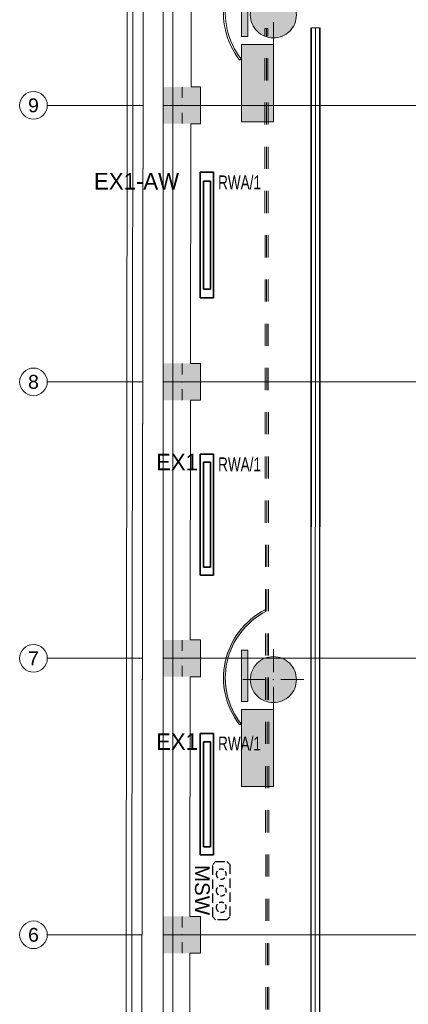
# Model space of a CAD drawing. Header units: millimetres. Extents: x -70539 to 23478, y -51814 to 44720.
# Tile 231 of 256: x -39699 to -35486, y 20026 to 30710. Entities that reach past the tile are written whole.
import ezdxf
from ezdxf.enums import TextEntityAlignment as Align

# ---------------------------------------------------------------- set-up
doc = ezdxf.new("R2010")
doc.units = ezdxf.units.MM
doc.set_wipeout_variables(frame=1)
for name, pattern in [('A.01 RZUT PARTERU$0$Przerywana', [48, 24, -24]), ('A.01 RZUT PARTERU$0$Wipeout_Contour', [100, 0, -100]), ('DASHED', [19.05, 12.7, -6.35])]:
    doc.linetypes.add(name, pattern=pattern)
for name, color, linetype, lineweight in [('_E_wyrownawcza 2', 10, 'DASHED', 25), ('A.01 RZUT PARTERU$0$410-K Osie główne_Nr_pióra__1', 7, 'Continuous', 20), ('XREF', 8, 'Continuous', 9)]:
    doc.layers.add(name, color=color, linetype=linetype, lineweight=lineweight)
for name, color, linetype, lineweight, true_color in [('A.01 RZUT PARTERU$0$00 - odbojniki_Nr_pióra__95', 7, 'Continuous', 20, 0x7c7c7c), ('A.01 RZUT PARTERU$0$00 - SUFIT Z BLACHY_Nr_pióra__95', 7, 'Continuous', 13, 0x7c7c7c), ('A.01 RZUT PARTERU$0$01 - myjnia_Nr_pióra__95', 7, 'Continuous', 20, 0x7c7c7c), ('A.01 RZUT PARTERU$0$280-A Dachy Powłoki_Nr_pióra__95', 7, 'Continuous', 20, 0x7c7c7c), ('A.01 RZUT PARTERU$0$410-K Osie główne_Nr_pióra__95', 7, 'Continuous', 20, 0x7c7c7c), ('A.01 RZUT PARTERU$0$420-K Ściany_Nr_pióra__95', 7, 'Continuous', 20, 0x7c7c7c), ('A.01 RZUT PARTERU$0$440-K Słupy_Nr_pióra__95', 7, 'Continuous', 20, 0x7c7c7c), ('A.01 RZUT PARTERU$0$460 - Stropy_Nr_pióra__95', 7, 'Continuous', 13, 0x7c7c7c)]:
    doc.layers.add(name, color=color, linetype=linetype, lineweight=lineweight, true_color=true_color)
doc.layers.add('A.01 RZUT PARTERU$0$420-K Ściany', color=7, linetype='Continuous')
doc.layers.add('e_adresy', color=10, linetype='Continuous')
doc.layers.add('DLX_LUM', color=1, linetype='Continuous', true_color=0xff0000)
doc.layers.add('DLX_LUMKEY_IDX', color=1, linetype='Continuous', true_color=0xff0000)
doc.styles.add('A.01 RZUT PARTERU$0$STYL_AUTOMATYCZNY_2', font='arial.ttf')
doc.styles.add('Arial', font='arial.ttf', dxfattribs={"height": 14.752994})
doc.styles.get("Standard").update_dxf_attribs({"font": 'arial.ttf'})
doc.styles.add('TableTextStyle', font='txt')

# ---------------------------------------------------------------- blocks, each defined once
blk = doc.blocks.new('A.01 RZUT PARTERU')
at = {"layer": 'A.01 RZUT PARTERU$0$01 - myjnia_Nr_pióra__95', "linetype": 'Continuous', "lineweight": 5}
for points in [[(123.5, 2508.5), (123.5, 2564), (116.5, 2564), (116.5, 2508.5)], [(176.2, 2532, 0.414214), (151.2, 2557, 0.414214), (126.2, 2532, 0.414214), (151.2, 2507, 0.414214)], [(151.5, 2415.9), (151.5, 2499.7), (116.5, 2499.7), (116.5, 2415.9)], [(142, 1886.3, 0.46914), (114.6, 1761.5), (116.2, 1762.8, -0.46914), (143, 1884.5)], [(123.5, 1787.1), (123.5, 1842.7), (116.5, 1842.7), (116.5, 1787.1)], [(176.2, 1810.7, 0.414214), (151.2, 1835.7, 0.414214), (126.2, 1810.7, 0.414214), (151.2, 1785.7, 0.414214)], [(151.5, 1694.6), (151.5, 1778.4), (116.5, 1778.4), (116.5, 1694.6)]]:
    blk.add_hatch(color=8, dxfattribs=at).paths.add_polyline_path(points)
at = {"layer": 'A.01 RZUT PARTERU$0$440-K Słupy_Nr_pióra__95', "linetype": 'Continuous', "lineweight": 5}
for points in [[(32.2, 2453.8), (32.2, 2413.8), (61.8, 2413.8), (61.9, 2453.8)], [(61.8, 2413.8), (72.2, 2413.8), (72.2, 2453.8), (61.9, 2453.8)], [(32.2, 2153.8), (32.2, 2113.8), (61.4, 2113.8), (61.5, 2153.8)], [(61.4, 2113.8), (72.2, 2113.8), (72.2, 2153.8), (61.5, 2153.8)], [(32.2, 1853.8), (32.2, 1813.8), (61.1, 1813.8), (61.1, 1853.8)], [(61.1, 1813.8), (72.2, 1813.8), (72.2, 1853.8), (61.1, 1853.8)], [(32.2, 1553.8), (32.2, 1513.8), (60.7, 1513.8), (60.7, 1553.8)], [(60.7, 1513.8), (72.2, 1513.8), (72.2, 1553.8), (60.7, 1553.8)]]:
    blk.add_hatch(color=8, dxfattribs=at).paths.add_polyline_path(points)
at = {"color": 8, "lineweight": 5}
for p, q in [((192.4, 2518), (192, 183)), ((192.4, 2518), (192, 183)), ((201.3, 2518), (192.4, 2518)), ((201.3, 2518), (192.4, 2518)), ((200.9, 183), (201.3, 2518)), ((200.9, 183), (201.3, 2518))]:
    blk.add_line(p, q, dxfattribs=at)
at = {"layer": 'A.01 RZUT PARTERU$0$00 - odbojniki_Nr_pióra__95', "color": 8, "linetype": 'Continuous', "lineweight": 5}
for p, q in [((191.9, 2518), (191.5, 183)), ((191.9, 2518), (191.5, 183)), ((192.4, 2518), (192, 183)), ((192.4, 2518), (192, 183)), ((201.3, 2518), (192.4, 2518)), ((201.3, 2518), (192.4, 2518)), ((196.8, 2518), (196.4, 183)), ((196.8, 2518), (196.4, 183)), ((200.9, 183), (201.3, 2518)), ((200.9, 183), (201.3, 2518)), ((201.4, 183), (201.8, 2518)), ((201.4, 183), (201.8, 2518))]:
    blk.add_line(p, q, dxfattribs=at)
at = {"layer": 'A.01 RZUT PARTERU$0$00 - SUFIT Z BLACHY_Nr_pióra__95', "color": 8, "linetype": 'A.01 RZUT PARTERU$0$Przerywana', "lineweight": 5}
for p, q in [((145.3, 2517.2), (141.9, 2517.2)), ((144.5, 60.9), (141.9, 2517.2)), ((146.2, 60.9), (143.6, 2517.2)), ((147.9, 60.9), (145.3, 2517.2))]:
    blk.add_line(p, q, dxfattribs=at)
at = {"layer": 'A.01 RZUT PARTERU$0$01 - myjnia_Nr_pióra__95', "color": 8, "linetype": 'Continuous', "lineweight": 5}
for p, q in [((151.2, 2524), (151.2, 2499)), ((151.2, 1818.7), (151.2, 1843.7)), ((143.2, 1810.7), (118.2, 1810.7)), ((159.2, 1810.7), (184.2, 1810.7)), ((151.2, 1802.7), (151.2, 1777.7))]:
    blk.add_line(p, q, dxfattribs=at)
at = {"layer": 'A.01 RZUT PARTERU$0$01 - myjnia_Nr_pióra__95', "color": 8, "linetype": 'Continuous', "lineweight": 5, "flags": 128}
for points in [[(116.5, 2564), (116.5, 2508.5)], [(123.5, 2508.5), (123.5, 2564)], [(116.5, 2508.5), (123.5, 2508.5)], [(151.5, 2499.7), (116.5, 2499.7)], [(116.5, 2499.7), (116.5, 2415.9)], [(151.5, 2415.9), (151.5, 2499.7)], [(114.6, 2482.9), (116.2, 2484.1)], [(116.5, 2415.9), (151.5, 2415.9)], [(143, 1884.5), (142, 1886.3)], [(123.5, 1842.7), (116.5, 1842.7)], [(116.5, 1842.7), (116.5, 1787.1)], [(123.5, 1787.1), (123.5, 1842.7)], [(116.5, 1787.1), (123.5, 1787.1)], [(151.5, 1778.4), (116.5, 1778.4)], [(116.5, 1778.4), (116.5, 1694.6)], [(151.5, 1694.6), (151.5, 1778.4)], [(114.6, 1761.5), (116.2, 1762.8)], [(116.5, 1694.6), (151.5, 1694.6)]]:
    blk.add_lwpolyline(points, dxfattribs=at)
for points in [[(176.2, 2532, -0.414214), (151.2, 2507, -0.414214), (126.2, 2532, -0.414214), (151.2, 2557, -0.414214)], [(176.2, 1810.7, -0.414214), (151.2, 1785.7, -0.414214), (126.2, 1810.7, -0.414214), (151.2, 1835.7, -0.414214)]]:
    blk.add_lwpolyline(points, format="xyb", close=True, dxfattribs=at)
at = {"layer": 'A.01 RZUT PARTERU$0$01 - myjnia_Nr_pióra__95', "color": 8, "linetype": 'Continuous', "lineweight": 5}
for centre, radius in [((180.2, 2533.9), 83.1), ((180.2, 2533.9), 81.1), ((180.2, 1812.5), 83.1), ((180.2, 1812.5), 81.1)]:
    blk.add_arc(centre, radius, 117.3217, 217.8544, dxfattribs=at)
blk.add_point((151.2, 1810.7), dxfattribs=at)
at = {"layer": 'A.01 RZUT PARTERU$0$280-A Dachy Powłoki_Nr_pióra__95', "color": 8, "linetype": 'Continuous', "lineweight": 5, "flags": 128}
for points in [[(-10.2, 59.9), (-6.5, 3006.8)], [(13.5, 3006.8), (13.5, 59.9)], [(14.5, 59.9), (14.5, 3006.8)], [(31.5, 59.9), (31.5, 3006.8)]]:
    blk.add_lwpolyline(points, dxfattribs=at)
at = {"layer": 'A.01 RZUT PARTERU$0$410-K Osie główne_Nr_pióra__95', "color": 8, "linetype": 'Continuous', "lineweight": 5}
for p, q in [((6.1, 2433.8), (-93.9, 2433.8)), ((6.1, 2433.8), (1039.9, 2433.8)), ((6.1, 2133.8), (-93.9, 2133.8)), ((6.1, 2133.8), (617.3, 2133.8)), ((6.1, 1833.8), (-93.9, 1833.8)), ((6.1, 1833.8), (617.3, 1833.8)), ((6.1, 1533.8), (-93.9, 1533.8)), ((6.1, 1533.8), (617.3, 1533.8))]:
    blk.add_line(p, q, dxfattribs=at)
for centre in [(-108.9, 2433.8), (-108.9, 2133.8), (-108.9, 1833.8), (-108.9, 1533.8)]:
    blk.add_circle(centre, 15, dxfattribs=at)
for p in [(6.1, 2433.8), (6.1, 2433.8), (6.1, 2133.8), (6.1, 2133.8), (6.1, 1833.8), (6.1, 1833.8), (6.1, 1533.8), (6.1, 1533.8)]:
    blk.add_point(p, dxfattribs=at)
at = {"layer": 'A.01 RZUT PARTERU$0$420-K Ściany_Nr_pióra__95', "color": 8, "linetype": 'Continuous', "lineweight": 5, "flags": 128}
blk.add_lwpolyline([(-0.4, 3069.7), (-4.2, -3.1)], dxfattribs=at)
at = {"layer": 'A.01 RZUT PARTERU$0$440-K Słupy_Nr_pióra__95', "color": 8, "linetype": 'Continuous', "lineweight": 5}
for p, q in [((52.2, 2441.8), (52.2, 2461.8)), ((44.2, 2433.8), (24.2, 2433.8)), ((52.2, 2425.8), (52.2, 2405.8)), ((60.2, 2433.8), (80.2, 2433.8)), ((52.2, 2141.8), (52.2, 2161.8)), ((44.2, 2133.8), (24.2, 2133.8)), ((60.2, 2133.8), (80.2, 2133.8)), ((52.2, 2125.8), (52.2, 2105.8)), ((52.2, 1841.8), (52.2, 1861.8)), ((44.2, 1833.8), (24.2, 1833.8)), ((60.2, 1833.8), (80.2, 1833.8)), ((52.2, 1825.8), (52.2, 1805.8)), ((52.2, 1541.8), (52.2, 1561.8)), ((44.2, 1533.8), (24.2, 1533.8)), ((60.2, 1533.8), (80.2, 1533.8)), ((52.2, 1525.8), (52.2, 1505.8))]:
    blk.add_line(p, q, dxfattribs=at)
at = {"layer": 'A.01 RZUT PARTERU$0$440-K Słupy_Nr_pióra__95', "color": 8, "linetype": 'Continuous', "lineweight": 5, "flags": 128}
for points in [[(61.8, 2413.8), (72.2, 2413.8), (72.2, 2453.8), (61.9, 2453.8)], [(61.4, 2113.8), (72.2, 2113.8), (72.2, 2153.8), (61.5, 2153.8)], [(61.1, 1813.8), (72.2, 1813.8), (72.2, 1853.8), (61.1, 1853.8)], [(60.7, 1513.8), (72.2, 1513.8), (72.2, 1553.8), (60.7, 1553.8)]]:
    blk.add_lwpolyline(points, dxfattribs=at)
at = {"layer": 'A.01 RZUT PARTERU$0$440-K Słupy_Nr_pióra__95', "color": 8, "linetype": 'Continuous', "lineweight": 5}
for p in [(52.2, 2433.8), (52.2, 2133.8), (52.2, 1833.8), (52.2, 1533.8)]:
    blk.add_point(p, dxfattribs=at)
at = {"layer": 'A.01 RZUT PARTERU$0$410-K Osie główne_Nr_pióra__1', "color": 8, "lineweight": 5, "style": 'A.01 RZUT PARTERU$0$STYL_AUTOMATYCZNY_2'}
for s, p in [('9', (-108.9, 2441.3)), ('8', (-108.9, 2141.3)), ('7', (-108.9, 1841.3)), ('6', (-108.9, 1541.3))]:
    blk.add_text(s, height=15, dxfattribs=at).set_placement(p, align=Align.TOP_CENTER)
at = {"color": 8, "linetype": 'A.01 RZUT PARTERU$0$Wipeout_Contour', "lineweight": 5, "ltscale": 6138.335975}
blk.add_wipeout([(6.8, 9.9), (8.8, 9.9), (12.6, 3056.7), (10.6, 3056.7)], dxfattribs=at).dxf.layer = 'A.01 RZUT PARTERU$0$420-K Ściany'
at = {"color": 8, "linetype": 'A.01 RZUT PARTERU$0$Wipeout_Contour', "lineweight": 5, "ltscale": 6142.025808}
blk.add_wipeout([(8.8, 19.9), (18.8, 19.9), (22.6, 3046.7), (12.6, 3046.7)], dxfattribs=at).dxf.layer = 'A.01 RZUT PARTERU$0$420-K Ściany'
at = {"layer": 'A.01 RZUT PARTERU$0$420-K Ściany_Nr_pióra__95', "color": 8, "linetype": 'Continuous', "lineweight": 5, "flags": 128}
blk.add_lwpolyline([(10.6, 3058.7), (6.8, 9.9)], dxfattribs=at)
at = {"color": 8, "linetype": 'A.01 RZUT PARTERU$0$Wipeout_Contour', "lineweight": 5, "ltscale": 6148.220068}
blk.add_wipeout([(18.8, 19.9), (18.8, 19.9), (22.6, 3046.7), (22.6, 3046.7)], dxfattribs=at).dxf.layer = 'A.01 RZUT PARTERU$0$420-K Ściany'
at = {"color": 8, "linetype": 'A.01 RZUT PARTERU$0$Wipeout_Contour', "lineweight": 5, "ltscale": 61418.732381}
blk.add_wipeout([(22.6, 3006.7), (18.9, 59.9), (58.9, 59.9), (59.2, 313.8), (32.2, 313.8), (32.2, 353.8), (59.2, 353.8), (59.6, 613.8), (32.2, 613.8), (32.2, 653.8), (59.6, 653.8), (59.9, 913.8), (32.2, 913.8), (32.2, 953.8), (60, 953.8), (60.3, 1210.8), (32.2, 1210.8), (32.2, 1250.8), (60.4, 1250.8), (60.7, 1513.8), (32.2, 1513.8), (32.2, 1553.8), (60.7, 1553.8), (61.1, 1813.8), (32.2, 1813.8), (32.2, 1853.8), (61.1, 1853.8), (61.4, 2113.8), (32.2, 2113.8), (32.2, 2153.8), (61.5, 2153.8), (61.8, 2413.8), (32.2, 2413.8), (32.2, 2453.8), (61.9, 2453.8), (62.2, 2716.8), (31.2, 2716.8), (31.2, 2756.8), (62.3, 2756.8), (62.6, 3006.7)], dxfattribs=at).dxf.layer = 'A.01 RZUT PARTERU$0$420-K Ściany'
at = {"layer": 'A.01 RZUT PARTERU$0$280-A Dachy Powłoki_Nr_pióra__95', "color": 8, "linetype": 'Continuous', "lineweight": 5, "flags": 128}
blk.add_lwpolyline([(31.8, 3006.8), (31.8, 59.9)], dxfattribs=at)
at = {"layer": 'A.01 RZUT PARTERU$0$410-K Osie główne_Nr_pióra__95', "color": 8, "linetype": 'Continuous', "lineweight": 5}
blk.add_line((42.1, 3003), (42.1, 22.1), dxfattribs=at)
at = {"layer": 'A.01 RZUT PARTERU$0$420-K Ściany_Nr_pióra__95', "color": 8, "linetype": 'Continuous', "lineweight": 5, "flags": 128}
for points in [[(61.9, 2453.8), (62.2, 2716.8)], [(61.9, 2453.8), (62.2, 2716.8)], [(61.5, 2153.8), (61.8, 2413.8)], [(61.5, 2153.8), (61.8, 2413.8)], [(61.1, 1853.8), (61.4, 2113.8)], [(61.1, 1853.8), (61.4, 2113.8)], [(60.7, 1553.8), (61.1, 1813.8)], [(60.7, 1553.8), (61.1, 1813.8)], [(60.4, 1250.8), (60.7, 1513.8)], [(60.4, 1250.8), (60.7, 1513.8)]]:
    blk.add_lwpolyline(points, dxfattribs=at)
at = {"layer": 'A.01 RZUT PARTERU$0$420-K Ściany_Nr_pióra__95', "color": 8, "linetype": 'Continuous', "lineweight": 5}
for points in [[(32.2, 2453.8), (32.2, 313.8), (32.2, 353.8)], [(32.2, 2453.8), (32.2, 353.8), (32.2, 613.8)], [(32.2, 2453.8), (32.2, 613.8), (32.2, 653.8)], [(32.2, 2453.8), (32.2, 653.8), (32.2, 913.8)], [(32.2, 2453.8), (32.2, 913.8), (32.2, 953.8)], [(32.2, 2453.8), (32.2, 953.8), (32.2, 1210.8)], [(32.2, 2453.8), (32.2, 1210.8), (32.2, 1250.8)], [(32.2, 2453.8), (32.2, 1250.8), (32.2, 1513.8)], [(32.2, 2453.8), (32.2, 1513.8), (32.2, 1553.8)], [(32.2, 2453.8), (32.2, 1553.8), (32.2, 1813.8)], [(32.2, 2453.8), (32.2, 1813.8), (32.2, 1853.8)], [(32.2, 2453.8), (32.2, 1853.8), (32.2, 2113.8)], [(32.2, 2453.8), (32.2, 2113.8), (32.2, 2153.8)], [(32.2, 2453.8), (32.2, 2153.8), (32.2, 2413.8)]]:
    blk.add_solid(points, dxfattribs=at)
at = {"layer": 'A.01 RZUT PARTERU$0$460 - Stropy_Nr_pióra__95', "color": 8, "linetype": 'Continuous', "lineweight": 5, "flags": 128}
blk.add_lwpolyline([(6.8, 7.9), (658.6, 7), (655.7, 2276.8), (1099.7, 2276.8), (1099.7, 2747.2), (655.1, 2747.2), (654.7, 3058.7), (10.6, 3058.7)], close=True, dxfattribs=at)
blk = doc.blocks.new('_E_MSW')
at = {"layer": '_E_wyrownawcza 2'}
for p, q in [((149054.8, -25445.2), (149050.8, -25449)), ((149125.9, -25445.2), (149129.9, -25449)), ((149054.8, -25468.2), (149050.8, -25464.4)), ((149125.9, -25468.2), (149129.9, -25464.4))]:
    blk.add_line(p, q, dxfattribs=at)
for points in [[(149050.8, -25449), (149050.8, -25464.4)], [(149125.9, -25445.2), (149054.8, -25445.2)], [(149129.9, -25464.4), (149129.9, -25449)], [(149054.8, -25468.2), (149125.9, -25468.2)]]:
    blk.add_lwpolyline(points, dxfattribs=at)
at = {"layer": '_E_wyrownawcza 2', "ltscale": 0.5}
for centre in [(149068, -25456.7), (149090.5, -25456.7), (149113, -25456.7)]:
    blk.add_circle(centre, 6.8, dxfattribs=at)
at = {"layer": '_E_wyrownawcza 2', "linetype": 'Continuous', "ltscale": 0.5, "style": 'Arial', "flags": 4}
for tag, p in [('OBWÓD', (149134.9, -25460.2)), ('LP', (149041.7, -25485.4)), ('ROZDZ.', (149119.6, -25484.4))]:
    blk.add_attdef(tag, p, '', height=12, dxfattribs=at)

msp = doc.modelspace()

# ---------------------------------------------------------------- block references
at = {"layer": 'XREF', "xscale": 10, "yscale": 10, "zscale": 10}
msp.add_blockref('A.01 RZUT PARTERU', (-38461, 5442), dxfattribs=at)

# ---------------------------------------------------------------- next in the draw order: linework, layer by layer
at = {"layer": 'DLX_LUM'}
for points in [[(-37742, 29055, 0), (-37742, 27690, 0)], [(-37742, 27690, 0), (-37742, 29055, 0)], [(-37742, 29055, 0), (-37742, 29055, 0)], [(-37597, 29055, 0), (-37742, 29055, 0)], [(-37742, 29055, 0), (-37742, 29055, 0)], [(-37742, 29055, 0), (-37597, 29055, 0)], [(-37742, 29055, 0), (-37597, 29055, 0)], [(-37742, 27690, 0), (-37742, 29055, 0)], [(-37597, 29055, 0), (-37742, 29055, 0)], [(-37742, 29055, 0), (-37742, 27690, 0)], [(-37707, 28957, 0), (-37707, 27787, 0)], [(-37632, 28957, 0), (-37707, 28957, 0)], [(-37707, 27787, 0), (-37707, 28957, 0)], [(-37707, 28957, 0), (-37632, 28957, 0)], [(-37632, 27787, 0), (-37632, 28957, 0)], [(-37632, 28957, 0), (-37632, 27787, 0)], [(-37597, 27690, 0), (-37597, 29055, 0)], [(-37597, 29055, 0), (-37597, 29055, 0)], [(-37597, 29055, 0), (-37597, 27690, 0)], [(-37597, 29055, 0), (-37597, 29055, 0)], [(-37597, 29055, 0), (-37597, 27690, 0)], [(-37597, 27690, 0), (-37597, 29055, 0)], [(-37707, 27787, 0), (-37632, 27787, 0)], [(-37632, 27787, 0), (-37707, 27787, 0)], [(-37742, 27690, 0), (-37742, 27690, 0)], [(-37742, 27690, 0), (-37597, 27690, 0)], [(-37597, 27690, 0), (-37742, 27690, 0)], [(-37742, 27690, 0), (-37742, 27690, 0)], [(-37597, 27690, 0), (-37742, 27690, 0)], [(-37742, 27690, 0), (-37597, 27690, 0)], [(-37597, 27690, 0), (-37597, 27690, 0)], [(-37597, 27690, 0), (-37597, 27690, 0)], [(-37742, 25996, 0), (-37742, 24681, 0)], [(-37742, 24681, 0), (-37742, 25996, 0)], [(-37742, 25996, 0), (-37742, 25996, 0)], [(-37597, 25996, 0), (-37742, 25996, 0)], [(-37742, 25996, 0), (-37742, 25996, 0)], [(-37742, 25996, 0), (-37597, 25996, 0)], [(-37742, 25996, 0), (-37597, 25996, 0)], [(-37742, 24681, 0), (-37742, 25996, 0)], [(-37597, 25996, 0), (-37742, 25996, 0)], [(-37742, 25996, 0), (-37742, 24681, 0)], [(-37597, 24681, 0), (-37597, 25996, 0)], [(-37597, 25996, 0), (-37597, 25996, 0)], [(-37597, 25996, 0), (-37597, 24681, 0)], [(-37597, 25996, 0), (-37597, 25996, 0)], [(-37597, 25996, 0), (-37597, 24681, 0)], [(-37597, 24681, 0), (-37597, 25996, 0)], [(-37707, 25909, 0), (-37707, 24769, 0)], [(-37632, 25909, 0), (-37707, 25909, 0)], [(-37707, 24769, 0), (-37707, 25909, 0)], [(-37707, 25909, 0), (-37632, 25909, 0)], [(-37632, 24769, 0), (-37632, 25909, 0)], [(-37632, 25909, 0), (-37632, 24769, 0)], [(-37742, 24681, 0), (-37742, 24681, 0)], [(-37742, 24681, 0), (-37597, 24681, 0)], [(-37597, 24681, 0), (-37742, 24681, 0)], [(-37742, 24681, 0), (-37742, 24681, 0)], [(-37597, 24681, 0), (-37742, 24681, 0)], [(-37742, 24681, 0), (-37597, 24681, 0)], [(-37707, 24769, 0), (-37632, 24769, 0)], [(-37632, 24769, 0), (-37707, 24769, 0)], [(-37597, 24681, 0), (-37597, 24681, 0)], [(-37597, 24681, 0), (-37597, 24681, 0)], [(-37742, 22963, 0), (-37742, 21648, 0)], [(-37742, 21648, 0), (-37742, 22963, 0)], [(-37742, 22963, 0), (-37742, 22963, 0)], [(-37597, 22963, 0), (-37742, 22963, 0)], [(-37742, 22963, 0), (-37742, 22963, 0)], [(-37742, 22963, 0), (-37597, 22963, 0)], [(-37742, 22963, 0), (-37597, 22963, 0)], [(-37742, 21648, 0), (-37742, 22963, 0)], [(-37597, 22963, 0), (-37742, 22963, 0)], [(-37742, 22963, 0), (-37742, 21648, 0)], [(-37707, 22875, 0), (-37707, 21735, 0)], [(-37632, 22875, 0), (-37707, 22875, 0)], [(-37707, 21735, 0), (-37707, 22875, 0)], [(-37707, 22875, 0), (-37632, 22875, 0)], [(-37632, 21735, 0), (-37632, 22875, 0)], [(-37632, 22875, 0), (-37632, 21735, 0)], [(-37597, 21648, 0), (-37597, 22963, 0)], [(-37597, 22963, 0), (-37597, 22963, 0)], [(-37597, 22963, 0), (-37597, 21648, 0)], [(-37597, 22963, 0), (-37597, 22963, 0)], [(-37597, 22963, 0), (-37597, 21648, 0)], [(-37597, 21648, 0), (-37597, 22963, 0)], [(-37707, 21735, 0), (-37632, 21735, 0)], [(-37632, 21735, 0), (-37707, 21735, 0)], [(-37742, 21648, 0), (-37742, 21648, 0)], [(-37742, 21648, 0), (-37597, 21648, 0)], [(-37597, 21648, 0), (-37742, 21648, 0)], [(-37742, 21648, 0), (-37742, 21648, 0)], [(-37597, 21648, 0), (-37742, 21648, 0)], [(-37742, 21648, 0), (-37597, 21648, 0)], [(-37597, 21648, 0), (-37597, 21648, 0)], [(-37597, 21648, 0), (-37597, 21648, 0)]]:
    msp.add_polyline3d(points, dxfattribs=at)

# ---------------------------------------------------------------- next in the draw order: block references
at = {"layer": '_E_wyrownawcza 2'}
ref = msp.add_blockref('_E_MSW', (-241168, 1213982, 0), dxfattribs=dict(at, xscale=-8, yscale=8, zscale=8, rotation=89.99999999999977))
ref.add_attrib('LP', 'MSW', (-37799, 21539, 0), dxfattribs={"linetype": 'Continuous', "ltscale": 0.5, "height": 160, "rotation": 270, "style": 'Arial'})

# ---------------------------------------------------------------- next in the draw order: texts
at = {"layer": 'DLX_LUMKEY_IDX', "style": 'TableTextStyle'}
for s, p in [('EX1-AW', (-38894, 28867)), ('EX1', (-38221, 25820)), ('EX1', (-38221, 22786))]:
    msp.add_text(s, height=180, dxfattribs=at).set_placement(p)
at = {"layer": 'e_adresy', "width": 0.7}
for p in [(-37548, 28869), (-37548, 25810), (-37548, 22781)]:
    msp.add_text('RWA/1', height=150, dxfattribs=at).set_placement(p)

doc.saveas('drawing.dxf')
